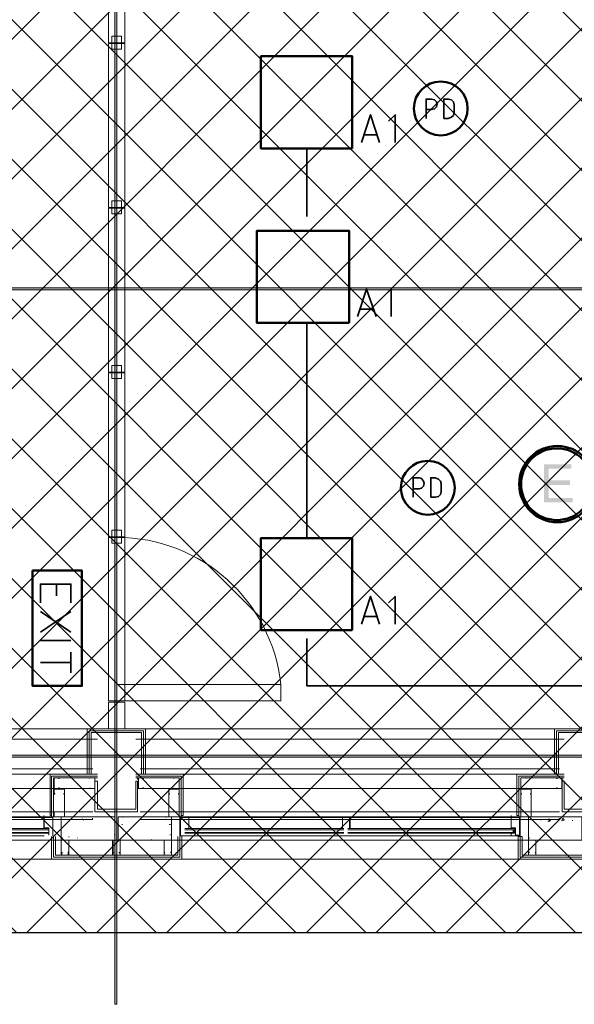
# Model space of a CAD drawing. Header units: millimetres. Extents: x 1.7 to 32.8, y 0.3 to 23.1.
# Tile 5 of 106: x 6.4 to 7.8, y 0.3 to 2.8. Entities that reach past the tile are written whole.
import ezdxf

# ---------------------------------------------------------------- set-up
doc = ezdxf.new("R2010")
doc.units = ezdxf.units.MM
doc.layers.add('PDF_Geometry', color=9, linetype='Continuous', true_color=0x808080)
doc.layers.add('PDF_Solid Fills', color=9, linetype='Continuous', true_color=0x808080)

msp = doc.modelspace()

# ---------------------------------------------------------------- hatches: boundary and pattern name
h = msp.add_hatch()
h.set_pattern_fill('ANSI37', color=256, scale=0.04)
h.paths.add_polyline_path([(13.8889, 0.4617), (4.0559, 0.4617), (4.0559, 9.4575), (13.8889, 9.4575)])
at = {"layer": 'PDF_Solid Fills', "transparency": 33554559}
for color, points in [(256, [(29.8551, 2.1166), (29.8551, 2.1199), (2.9827, 2.1199), (2.9827, 2.1149), (29.8551, 2.1149)]), (7, [(7.789, 1.6666), (7.7191, 1.6666), (7.7191, 1.5683), (7.7924, 1.5683), (7.7924, 1.5799), (7.7308, 1.5799), (7.7308, 1.6133), (7.7859, 1.6133), (7.7859, 1.6249), (7.7308, 1.6249), (7.7308, 1.6549), (7.789, 1.6549)]), (256, [(29.8551, 0.915), (29.8551, 0.9183), (2.9827, 0.9183), (2.9827, 0.9133), (29.8551, 0.9133)])]:
    msp.add_hatch(color=color, dxfattribs=at).paths.add_polyline_path(points)

# ---------------------------------------------------------------- linework, layer by layer
msp.add_lwpolyline([(13.8889, 0.4617), (4.0559, 0.4617), (4.0559, 9.4575), (13.8889, 9.4575)], close=True)
at = {"layer": 'PDF_Geometry', "lineweight": 5}
for points in [[(6.6208, 22.921), (6.6208, 22.8592), (6.6158, 22.8592), (6.6158, 22.921), (6.6158, 0.2783), (6.6208, 0.2783)], [(29.8551, 2.1166), (29.8551, 2.1199), (2.9827, 2.1199), (2.9827, 2.1149), (29.8551, 2.1149)], [(29.8551, 0.915), (29.8551, 0.9183), (2.9827, 0.9183), (2.9827, 0.9133), (29.8551, 0.9133)]]:
    msp.add_lwpolyline(points, close=True, dxfattribs=at)
at = {"layer": 'PDF_Geometry', "lineweight": 18}
for points in [[(6.6409, 2.7499), (6.6409, 3.1716), (6.5992, 3.1716), (6.5992, 2.7499)], [(6.6325, 2.7332), (6.6325, 2.7666), (6.6076, 2.7666), (6.6076, 2.7332)], [(6.6409, 2.3266), (6.6409, 2.7482), (6.5992, 2.7482), (6.5992, 2.3266)], [(6.6325, 2.3099), (6.6325, 2.3432), (6.6076, 2.3432), (6.6076, 2.3099)], [(6.6409, 1.9033), (6.6409, 2.3249), (6.5992, 2.3249), (6.5992, 1.9033)], [(6.6409, 1.4799), (6.6409, 1.9016), (6.5992, 1.9016), (6.5992, 1.4799)], [(6.6325, 1.8866), (6.6325, 1.9199), (6.6076, 1.9199), (6.6076, 1.8866)], [(6.6325, 1.4633), (6.6325, 1.4966), (6.6076, 1.4966), (6.6076, 1.4633)], [(6.6409, 1.0583), (6.6409, 1.4783), (6.5992, 1.4783), (6.5992, 1.0583)], [(7.0424, 1.0583), (7.0424, 1.1), (6.6208, 1.1), (6.6208, 1.0583)], [(6.6409, 0.9866), (6.6409, 1.055), (6.5992, 1.055), (6.5992, 0.9866)], [(6.5508, 0.835), (6.5508, 0.8333), (6.5642, 0.8333), (6.5642, 0.86), (6.5508, 0.86), (6.5508, 0.8583), (6.5508, 0.86), (6.5642, 0.86), (6.5642, 0.8333), (6.5508, 0.8333)], [(6.6192, 0.7733), (6.6741, 0.7733), (6.6741, 0.8516), (6.6691, 0.8516), (6.6691, 0.78), (6.6192, 0.78), (6.5709, 0.78), (6.5709, 0.8516), (6.5642, 0.8516), (6.5642, 0.7733)], [(6.7675, 0.835), (6.7675, 0.8333), (6.7808, 0.8333), (6.7808, 0.86), (6.7675, 0.86), (6.7675, 0.8583), (6.7675, 0.86), (6.7808, 0.86), (6.7808, 0.8333), (6.7675, 0.8333)], [(7.6726, 0.835), (7.6726, 0.8333), (7.659, 0.8333), (7.659, 0.86), (7.6726, 0.86), (7.6726, 0.8583), (7.6726, 0.86), (7.659, 0.86), (7.659, 0.8333), (7.6726, 0.8333)], [(7.8209, 0.7733), (7.8757, 0.7733), (7.8757, 0.8516), (7.8692, 0.8516), (7.8692, 0.78), (7.8209, 0.78), (7.7708, 0.78), (7.7708, 0.8516), (7.7658, 0.8516), (7.7658, 0.7733)], [(6.6158, 0.7), (6.6158, 0.76), (6.4775, 0.76), (6.4775, 0.7)], [(6.7607, 0.7), (6.7607, 0.76), (6.6241, 0.76), (6.6241, 0.7)], [(6.7793, 0.7733), (6.7808, 0.7733), (6.7808, 0.76), (6.7542, 0.76), (6.7542, 0.7733), (6.7558, 0.7733), (6.7542, 0.7733), (6.7542, 0.76), (6.7808, 0.76), (6.7808, 0.7733)], [(7.6608, 0.7733), (7.659, 0.7733), (7.659, 0.76), (7.6859, 0.76), (7.6859, 0.7733), (7.6841, 0.7733), (7.6859, 0.7733), (7.6859, 0.76), (7.659, 0.76), (7.659, 0.7733)], [(7.8159, 0.7), (7.8159, 0.76), (7.6792, 0.76), (7.6792, 0.7)], [(7.6457, 0.7133), (7.6559, 0.7133), (7.6559, 0.7583), (7.6342, 0.7583), (7.6342, 0.7316), (7.6457, 0.7316)], [(7.6457, 0.7116), (7.6575, 0.7116), (7.6575, 0.7583), (7.6342, 0.7583), (7.6342, 0.7316), (7.6457, 0.7316)], [(7.7308, 0.755), (7.7358, 0.7516), (7.7324, 0.7483)], [(7.7674, 0.7566), (7.7642, 0.75), (7.7708, 0.7516)], [(7.6575, 0.7116), (7.6342, 0.7116), (7.6342, 0.7166), (7.6342, 0.7116)], [(7.8209, 0.6616), (7.9775, 0.6616), (7.9775, 0.71), (7.9874, 0.71), (7.9874, 0.6516), (7.8209, 0.6516), (7.6525, 0.6516), (7.6525, 0.71), (7.6624, 0.71), (7.6624, 0.6616)], [(6.4976, 0.7), (6.4775, 0.7), (6.4775, 0.6616), (6.4725, 0.6616), (6.4775, 0.6616), (6.4775, 0.7), (6.4976, 0.7), (6.4976, 0.6616), (6.5025, 0.6616), (6.4976, 0.6616)], [(6.6091, 0.7), (6.6292, 0.7), (6.6292, 0.6616), (6.6341, 0.6616), (6.6292, 0.6616), (6.6292, 0.7), (6.6109, 0.7), (6.6109, 0.6616), (6.6041, 0.6616), (6.6091, 0.6616)], [(6.6292, 0.7), (6.6091, 0.7), (6.6091, 0.6616), (6.6041, 0.6616), (6.6109, 0.6616), (6.6109, 0.7), (6.6292, 0.7), (6.6292, 0.6616), (6.6341, 0.6616), (6.6292, 0.6616)], [(6.7425, 0.7), (6.7607, 0.7), (6.7607, 0.6616), (6.7675, 0.6616), (6.7607, 0.6616), (6.7607, 0.7), (6.7425, 0.7), (6.7425, 0.6616), (6.7359, 0.6616), (6.7425, 0.6616)], [(7.6974, 0.7), (7.6791, 0.7), (7.6791, 0.6616), (7.6726, 0.6616), (7.6791, 0.6616), (7.6791, 0.7), (7.6974, 0.7), (7.6974, 0.6616), (7.7042, 0.6616), (7.6974, 0.6616)], [(6.4809, 0.6683), (6.4791, 0.6683), (6.4791, 0.6616), (6.4958, 0.6616), (6.4958, 0.6683), (6.4942, 0.6683), (6.4958, 0.6683), (6.4976, 0.6666), (6.4976, 0.6616), (6.4958, 0.6616), (6.4775, 0.6616), (6.4775, 0.6666), (6.4791, 0.6683)], [(7.6791, 0.6666), (7.6791, 0.6683), (7.6807, 0.6683), (7.6791, 0.6666), (7.6791, 0.6616), (7.6974, 0.6616), (7.6974, 0.6666), (7.6958, 0.6683), (7.6974, 0.6683), (7.6974, 0.6666), (7.6974, 0.6616), (7.6958, 0.6616), (7.6807, 0.6616), (7.6791, 0.6616)]]:
    msp.add_lwpolyline(points, close=True, dxfattribs=at)
at = {"layer": 'PDF_Geometry', "color": 3, "lineweight": 50}
for points in [[(7.2259, 2.4783), (7.2259, 2.7149), (6.9909, 2.7149), (6.9909, 2.4783)], [(7.2176, 2.0299), (7.2176, 2.2666), (6.9809, 2.2666), (6.9809, 2.0299)], [(7.2259, 1.24), (7.2259, 1.4766), (6.9909, 1.4766), (6.9909, 1.24)], [(6.4041, 1.3933), (6.4041, 1.0966), (6.5308, 1.0966), (6.5308, 1.3933)]]:
    msp.add_lwpolyline(points, close=True, dxfattribs=at)
at = {"layer": 'PDF_Geometry', "color": 7, "lineweight": 35}
for points in [[(7.4157, 2.5549), (7.4157, 2.6049), (7.4291, 2.6049), (7.4374, 2.6032), (7.4424, 2.5982), (7.4442, 2.5916), (7.4424, 2.5849), (7.4374, 2.5799), (7.4291, 2.5782), (7.4157, 2.5782)], [(7.2492, 2.4932), (7.2724, 2.5649), (7.2959, 2.4932)], [(7.3358, 2.4932), (7.3358, 2.5649), (7.3191, 2.5483)], [(7.2891, 2.5132), (7.2557, 2.5132)], [(7.1092, 2.4783), (7.1092, 2.3033)], [(7.2392, 2.0466), (7.2625, 2.1166), (7.2875, 2.0466)], [(7.3259, 2.0466), (7.3259, 2.1166), (7.3108, 2.1016)], [(7.2808, 2.0649), (7.2458, 2.0649)], [(7.1092, 2.0299), (7.1092, 1.4766)], [(7.3826, 1.5816), (7.3826, 1.6316), (7.3975, 1.6316), (7.4042, 1.6299), (7.4092, 1.6233), (7.4108, 1.6166), (7.4092, 1.6099), (7.4042, 1.6049), (7.3975, 1.6033), (7.3826, 1.6033)], [(6.4242, 1.31), (6.4242, 1.3583), (6.5025, 1.3583), (6.5025, 1.31)], [(6.4658, 1.3583), (6.4658, 1.3283)], [(7.2492, 1.255), (7.2724, 1.3266), (7.2959, 1.255)], [(7.3358, 1.255), (7.3358, 1.3266), (7.3191, 1.31)], [(6.4242, 1.2883), (6.5025, 1.235)], [(6.5025, 1.2883), (6.4242, 1.235)], [(7.2891, 1.275), (7.2557, 1.275)], [(8.7657, 1.2183), (8.7657, 1.0966), (7.1092, 1.0966), (7.1092, 1.2183)], [(6.4242, 1.2133), (6.5025, 1.2133)], [(6.5025, 1.1833), (6.5025, 1.13)], [(6.5025, 1.1566), (6.4242, 1.1566)]]:
    msp.add_lwpolyline(points, dxfattribs=at)
for points in [[(7.4609, 2.5549), (7.4724, 2.5549), (7.4807, 2.5583), (7.4857, 2.5632), (7.4875, 2.5716), (7.4875, 2.5899), (7.4857, 2.5982), (7.4807, 2.6032), (7.4724, 2.6049), (7.4609, 2.6049)], [(7.4275, 1.5816), (7.4392, 1.5816), (7.4476, 1.5833), (7.4525, 1.5883), (7.4541, 1.5966), (7.4541, 1.6166), (7.4525, 1.6233), (7.4476, 1.6283), (7.4392, 1.6316), (7.4275, 1.6316)]]:
    msp.add_lwpolyline(points, close=True, dxfattribs=at)
at = {"layer": 'PDF_Geometry', "lineweight": 18}
for points in [[(6.5441, 0.9866), (5.4941, 0.9866)], [(6.5441, 0.87), (6.5441, 0.9866), (6.6192, 0.9866), (6.6942, 0.9866), (6.6942, 0.87)], [(6.5493, 0.87), (6.5493, 0.9816), (6.6192, 0.9816), (6.6892, 0.9816), (6.6892, 0.87)], [(6.5542, 0.87), (6.5542, 0.9766), (6.6192, 0.9766), (6.6842, 0.9766), (6.6842, 0.87)], [(7.7457, 0.9866), (6.6942, 0.9866)], [(7.7457, 0.87), (7.7457, 0.9866), (7.8209, 0.9866), (7.8958, 0.9866), (7.8958, 0.87)], [(7.7509, 0.87), (7.7509, 0.9816), (7.8209, 0.9816), (7.8908, 0.9816), (7.8908, 0.87)], [(7.7559, 0.87), (7.7559, 0.9766), (7.8209, 0.9766), (7.8859, 0.9766), (7.8859, 0.87)], [(6.5709, 0.96), (5.4675, 0.96)], [(7.7708, 0.96), (6.6691, 0.96)], [(6.4524, 0.7633), (6.4493, 0.7633), (6.4493, 0.87), (6.5709, 0.87), (5.4675, 0.87), (5.5909, 0.87), (5.5909, 0.7633), (5.586, 0.7633)], [(6.5592, 0.8833), (5.4792, 0.8833)], [(6.5709, 0.865), (6.4524, 0.865), (6.4524, 0.76), (6.4576, 0.76), (6.4576, 0.86), (6.5709, 0.86)], [(7.6541, 0.7633), (7.6491, 0.7633), (7.6491, 0.87), (7.7708, 0.87), (6.6691, 0.87), (6.7908, 0.87), (6.7908, 0.7633), (6.7858, 0.7633)], [(6.7858, 0.76), (6.7858, 0.865), (6.6691, 0.865)], [(7.759, 0.8833), (6.6808, 0.8833)], [(7.7708, 0.865), (7.6541, 0.865), (7.6541, 0.76), (7.659, 0.76), (7.659, 0.86), (7.7708, 0.86)], [(6.4576, 0.86), (6.4576, 0.8566), (6.4592, 0.8566), (6.4592, 0.8366), (6.4576, 0.835), (6.4576, 0.8333)], [(6.4592, 0.8333), (6.4725, 0.8333), (6.4725, 0.835), (6.4709, 0.835), (6.4709, 0.8333), (6.4592, 0.8333), (6.4592, 0.86), (6.4709, 0.86), (6.4709, 0.8583), (6.4725, 0.8583), (6.4725, 0.86), (6.4592, 0.86)], [(6.7808, 0.76), (6.7808, 0.86), (6.6691, 0.86)], [(6.7542, 0.76), (6.7542, 0.8333), (6.6741, 0.8333), (6.6741, 0.835), (6.6759, 0.8366), (6.6759, 0.8566), (6.6741, 0.8566), (6.6741, 0.86)], [(6.6892, 0.8333), (6.6892, 0.835), (6.6874, 0.835), (6.6874, 0.8333), (6.6759, 0.8333), (6.6759, 0.86), (6.6874, 0.86), (6.6874, 0.8583), (6.6892, 0.8583), (6.6892, 0.86)], [(6.6874, 0.86), (6.6759, 0.86)], [(7.7509, 0.8333), (7.7509, 0.835), (7.7525, 0.835), (7.7525, 0.8333), (7.7642, 0.8333), (7.7642, 0.86), (7.7525, 0.86), (7.7525, 0.8583), (7.7509, 0.8583), (7.7509, 0.86)], [(7.7525, 0.86), (7.7658, 0.86), (7.7658, 0.8566), (7.7642, 0.8566), (7.7642, 0.8366), (7.7658, 0.835), (7.7658, 0.8333), (7.7525, 0.8333)], [(6.5592, 0.8333), (5.4792, 0.8333)], [(6.4576, 0.8316), (6.4576, 0.8183)], [(6.4858, 0.8333), (6.4825, 0.8333), (6.4825, 0.8316), (6.4626, 0.8316), (6.4608, 0.8333), (6.4592, 0.8333), (6.4592, 0.8316)], [(6.4592, 0.8183), (6.4608, 0.8183), (6.4608, 0.82), (6.4592, 0.82), (6.4592, 0.8316), (6.4858, 0.8316), (6.4858, 0.82), (6.4843, 0.82), (6.4843, 0.8183), (6.4858, 0.8183), (6.4858, 0.8316)], [(6.4858, 0.76), (6.4858, 0.8333), (6.5642, 0.8333)], [(6.6759, 0.8333), (6.6874, 0.8333)], [(7.759, 0.8333), (6.6808, 0.8333)], [(6.7542, 0.8333), (6.7558, 0.8333), (6.7576, 0.8316), (6.7774, 0.8316), (6.7774, 0.8333), (6.7808, 0.8333)], [(6.7808, 0.8316), (6.7808, 0.8183), (6.7793, 0.8183), (6.7793, 0.82), (6.7808, 0.82), (6.7808, 0.8316), (6.7542, 0.8316), (6.7542, 0.82), (6.7558, 0.82), (6.7558, 0.8183), (6.7542, 0.8183), (6.7542, 0.8316)], [(7.6859, 0.8333), (7.6841, 0.8333), (7.6825, 0.8316), (7.6624, 0.8316), (7.6624, 0.8333), (7.659, 0.8333)], [(7.659, 0.8316), (7.659, 0.8183), (7.6608, 0.8183), (7.6608, 0.82), (7.659, 0.82), (7.659, 0.8316), (7.6859, 0.8316), (7.6859, 0.82), (7.6841, 0.82), (7.6841, 0.8183), (7.6859, 0.8183), (7.6859, 0.8316)], [(7.6859, 0.76), (7.6859, 0.8333), (7.7658, 0.8333)], [(6.5592, 0.7733), (5.4792, 0.7733)], [(5.5609, 0.76), (6.4775, 0.76)], [(6.4326, 0.7583), (6.4326, 0.7633)], [(6.4576, 0.76), (6.4576, 0.7733)], [(6.4592, 0.7733), (6.4608, 0.7733), (6.4592, 0.7733), (6.4592, 0.76), (6.4858, 0.76), (6.4858, 0.7733), (6.4843, 0.7733), (6.4858, 0.7733), (6.4858, 0.76), (6.4592, 0.76)], [(6.6059, 0.76), (6.6059, 0.7616)], [(6.6359, 0.7583), (6.6359, 0.76)], [(7.759, 0.7733), (6.6808, 0.7733)], [(6.7474, 0.7583), (6.7474, 0.76)], [(6.7607, 0.76), (7.6791, 0.76)], [(6.7842, 0.7583), (7.6342, 0.7583), (7.6342, 0.7633)], [(6.5592, 0.7533), (5.4792, 0.7533)], [(6.4342, 0.7116), (5.5826, 0.7116), (5.5826, 0.7583), (5.6058, 0.7583), (5.6058, 0.7316)], [(6.4342, 0.7583), (5.5842, 0.7583)], [(6.4558, 0.7116), (6.4558, 0.7583), (6.4326, 0.7583), (6.4326, 0.7316)], [(6.4558, 0.7133), (6.4558, 0.7583), (6.4342, 0.7583), (6.4342, 0.7316), (6.4459, 0.7316), (6.4459, 0.7133)], [(6.5359, 0.7516), (6.5308, 0.755)], [(6.5576, 0.755), (6.5576, 0.7566)], [(6.6341, 0.74), (6.6341, 0.7416)], [(7.759, 0.7533), (6.6808, 0.7533)], [(6.7558, 0.74), (6.7558, 0.7416)], [(6.7592, 0.74), (6.7592, 0.7416)], [(6.7842, 0.7133), (6.7842, 0.7583), (6.8059, 0.7583), (6.8059, 0.7316), (6.8059, 0.7583), (6.7824, 0.7583), (6.7824, 0.7116), (7.6342, 0.7116)], [(7.2191, 0.7316), (7.2191, 0.7583), (7.2009, 0.7583), (7.2009, 0.7316), (7.2009, 0.7583), (7.2207, 0.7583), (7.2207, 0.7316)], [(7.7107, 0.7516), (7.7107, 0.7533)], [(7.7292, 0.7483), (7.7292, 0.75)], [(7.7575, 0.755), (7.7575, 0.7566)], [(7.7924, 0.75), (7.7924, 0.7516)], [(6.0141, 0.73), (6.4441, 0.73)], [(6.0141, 0.7266), (6.4441, 0.7266)], [(6.0141, 0.72), (6.4441, 0.72)], [(6.0141, 0.7183), (6.4441, 0.7183)], [(6.7876, 0.71), (6.7876, 0.6516), (6.6192, 0.6516), (6.4524, 0.6516), (6.4524, 0.71)], [(6.4576, 0.71), (6.4576, 0.6566), (6.6192, 0.6566), (6.7824, 0.6566), (6.7824, 0.71)], [(6.4626, 0.71), (6.4626, 0.6616), (6.6192, 0.6616), (6.7774, 0.6616), (6.7774, 0.71)], [(6.4976, 0.7083), (6.4976, 0.71)], [(6.6143, 0.7133), (6.6143, 0.715)], [(6.7576, 0.7133), (6.7576, 0.715)], [(7.2043, 0.73), (6.7957, 0.73)], [(7.2043, 0.7266), (6.7957, 0.7266)], [(7.2043, 0.72), (6.7957, 0.72)], [(7.2043, 0.7183), (6.7957, 0.7183)], [(7.2142, 0.73), (7.6441, 0.73), (7.6441, 0.7266)], [(7.2142, 0.7266), (7.6441, 0.7266), (7.6392, 0.7266), (7.6392, 0.72), (7.6441, 0.72), (7.6392, 0.7266)], [(7.2142, 0.7183), (7.6441, 0.7183), (7.6441, 0.72), (7.2142, 0.72)], [(7.6392, 0.72), (7.6441, 0.7266), (7.6441, 0.72)], [(7.6575, 0.71), (7.6575, 0.6566), (7.8209, 0.6566), (7.9825, 0.6566), (7.9825, 0.71)], [(6.4775, 0.7), (5.5609, 0.7)], [(6.4775, 0.7033), (6.4809, 0.7066), (6.4775, 0.7083)], [(6.5192, 0.705), (6.5192, 0.7066)], [(6.7093, 0.7), (6.7093, 0.7016), (6.7109, 0.7)], [(7.6791, 0.7), (6.7607, 0.7)], [(7.6791, 0.7033), (7.6807, 0.7066), (7.6791, 0.7083)], [(6.4791, 0.6616), (6.4791, 0.6633)], [(6.4958, 0.6683), (6.4958, 0.67)], [(6.6109, 0.6683), (6.6125, 0.6683), (6.6109, 0.6683), (6.6109, 0.6616), (6.6292, 0.6616), (6.6292, 0.6666), (6.6276, 0.6666), (6.6276, 0.6683), (6.6258, 0.6683), (6.6276, 0.6683), (6.6292, 0.6683), (6.6292, 0.6666), (6.6292, 0.6616), (6.6276, 0.6616), (6.6109, 0.6616), (6.6109, 0.6666), (6.6109, 0.6683), (6.6125, 0.6683), (6.6109, 0.6683), (6.6109, 0.6616), (6.6292, 0.6616), (6.6292, 0.6683), (6.6258, 0.6683), (6.6276, 0.6683), (6.6276, 0.6666), (6.6292, 0.6666), (6.6292, 0.6616), (6.6276, 0.6616), (6.6109, 0.6616), (6.6109, 0.6683), (6.6109, 0.6666)], [(6.6292, 0.6616), (6.6292, 0.6633)], [(6.7592, 0.6683), (6.7607, 0.6683), (6.7607, 0.6616), (6.7425, 0.6616), (6.7425, 0.6683), (6.7443, 0.6683), (6.7425, 0.6666), (6.7425, 0.6616), (6.7443, 0.6616), (6.7592, 0.6616), (6.7607, 0.6616), (6.7607, 0.6666), (6.7592, 0.6683), (6.7592, 0.67)], [(6.7425, 0.6666), (6.7425, 0.6683)], [(6.7607, 0.6616), (6.7607, 0.6633)], [(7.6807, 0.6683), (7.6807, 0.67)], [(7.6974, 0.6616), (7.6974, 0.6633)], [(6.4524, 0.6516), (5.586, 0.6516)], [(7.6525, 0.6516), (6.7876, 0.6516)]]:
    msp.add_lwpolyline(points, dxfattribs=at)
at = {"layer": 'PDF_Geometry', "color": 3, "lineweight": 50}
for centre in [(7.4533, 2.5809), (7.4199, 1.6059)]:
    msp.add_circle(centre, 0.0692, dxfattribs=at)
at = {"layer": 'PDF_Geometry', "color": 4, "lineweight": 50}
for centre, radius in [((7.7529, 1.6154), 0.098), ((7.752, 1.6151), 0.0921)]:
    msp.add_circle(centre, radius, dxfattribs=at)
at = {"layer": 'PDF_Geometry', "lineweight": 18}
msp.add_arc((6.6211, 1.0545), 0.4238, 6.1583, 90.0366, dxfattribs=at)
at = {"layer": 'PDF_Solid Fills', "lineweight": 5, "transparency": 33554559}
msp.add_solid([(6.6158, 0.2783), (6.6208, 0.2783), (6.6158, 22.921), (6.6208, 22.921)], dxfattribs=at)

doc.saveas('drawing.dxf')
